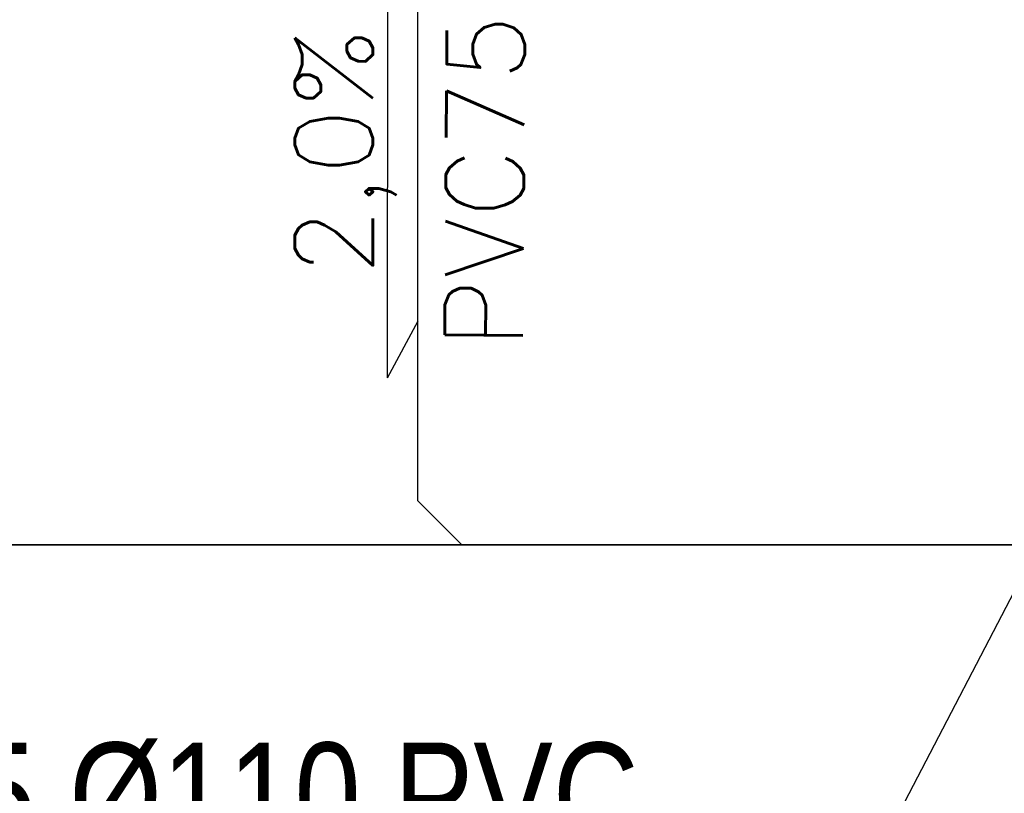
# Model space of a CAD drawing. Extents: x -142693 to 48124, y -57117 to 15617.
# Tile 7 of 24: x 37714 to 39383, y -43269 to -41957. Entities that reach past the tile are written whole.
import ezdxf
from ezdxf import colors
from ezdxf.entities.mleader import LeaderData, LeaderLine
from ezdxf.math import Vec2, Vec3

# ---------------------------------------------------------------- set-up
doc = ezdxf.new("R2010")
doc.units = 0
for name, color, linetype, lineweight in [('IS_kan podtynkowo', 30, 'Continuous', 30), ('IS_KS', 34, 'Continuous', 35), ('IS_opisy', 7, 'Continuous', 30)]:
    doc.layers.add(name, color=color, linetype=linetype, lineweight=lineweight)
doc.styles.add('Opisowy', font='arial.ttf')
doc.styles.add('STYLE1', font='simplex.shx')

# ---------------------------------------------------------------- blocks, each defined once
blk = doc.blocks.new('_None')

msp = doc.modelspace()

# ---------------------------------------------------------------- linework, layer by layer
at = {"layer": 'IS_kan podtynkowo'}
for p in [(38388.523, -41785.399), (38463.523, -42847.355)]:
    msp.add_line(p, (38388.523, -42772.355), dxfattribs=at)
at = {"layer": 'IS_KS'}
msp.add_line((36005.41, -42847.355), (43092.673, -42847.355), dxfattribs=at)
at = {"layer": 'IS_opisy', "lineweight": 25}
for q in [(38337.837, -41861.208), (38389.413, -42468.086)]:
    msp.add_line((38337.628, -42564.275), q, dxfattribs=at)

# ---------------------------------------------------------------- texts
at = {"layer": 'IS_opisy', "lineweight": 25, "ltscale": 2, "style": 'STYLE1'}
for s, rotation, p in [('2,0%%%', 89.978018, (38312.637, -42390.902)), ('PVC75', 89.58447, (38566.66, -42515.473))]:
    msp.add_text(s, height=132.3255, rotation=rotation, dxfattribs=at).set_placement(p)

# ---------------------------------------------------------------- leaders
at = {"layer": 'IS_opisy', "lineweight": 25}
ml = msp.add_multileader_mtext('Standard', dxfattribs=at)
ml.set_content('{\\fArial Narrow|b0|i0|c0|p34;P\\fArial Narrow|b0|i0|c238|p34;ion KS5 %%C110 PVC wyprowadzić ponad dach, min. 4m od drzwi i okien. Zakończyć wywiewką wentylacyjną %%C160 PVC.}', color=256, style='Opisowy')
ml.set_leader_properties()
ml.set_arrow_properties(name='NONE')
ml.build(insert=Vec2(0, 0))
ml.multileader.update_dxf_attribs({"dogleg_length": 0.1, "arrow_head_size": 9.04})
ctx = ml.context
ctx.base_point, ctx.char_height, ctx.arrow_head_size, ctx.landing_gap_size, ctx.plane_origin = Vec3(36898.22, -43296.974), 176.4, 9.04, 0.904, Vec3(44086.146, -43291.693)
notes = []
notes.append((ctx, [(1, (1, 1, 0), (39207.527, -43296.974), (-1, 0), 0.1, [(0, [(40340.341, -41116.86)], 0, [])])]))
ctx.mtext.insert, ctx.mtext.width, ctx.mtext.flow_direction = Vec3(36899.124, -43182.844), 2366.20606, 5
for ctx, leaders in notes:
    for number, flags, end, landing, length, lines in leaders:
        leader = LeaderData()
        leader.index, (leader.has_last_leader_line, leader.has_dogleg_vector, leader.attachment_direction) = number, flags
        leader.last_leader_point, leader.dogleg_vector, leader.dogleg_length = Vec3(end), Vec3(landing), length
        for number, points, colour, breaks in lines:
            line = LeaderLine()
            line.index, line.vertices, line.color, line.breaks = number, Vec3.list(points), colors.encode_raw_color(colour), breaks
            leader.lines.append(line)
        ctx.leaders.append(leader)

doc.saveas('drawing.dxf')
